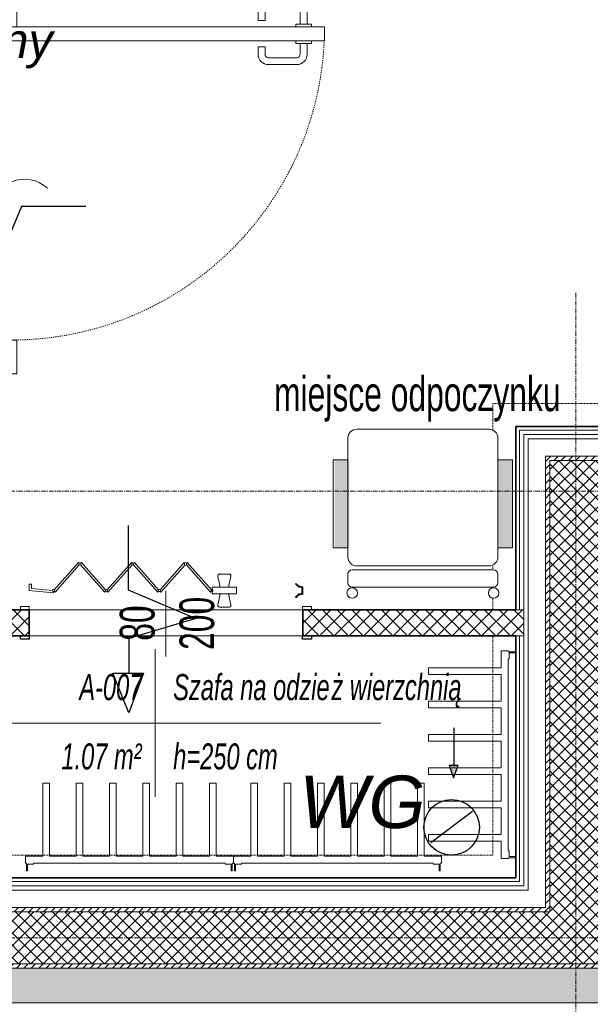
# Model space of a CAD drawing. Header units: millimetres. Extents: x -37728 to 44100, y 631619 to 691915.
# Tile 209 of 256: x 20195 to 21838, y 655090 to 657925. Entities that reach past the tile are written whole.
import ezdxf
from ezdxf.lldxf.tags import DXFTag

# ---------------------------------------------------------------- set-up
doc = ezdxf.new("R2010")
doc.units = ezdxf.units.MM
for name, pattern in [('__FK_przerywana', [0.32004, 0.16002, -0.16002]), ('Kreska', [0.635, 0.3175, -0.3175]), ('Linia siatki', [2.2225, 1.27, -0.3175, 0.3175, -0.3175])]:
    doc.linetypes.add(name, pattern=pattern)
doc.layers.add('_XREF', color=7, linetype='Continuous')
doc.layers.add('IS_Text_Konstrukcji', color=7, linetype='Continuous')
for name, color, linetype, lineweight in [('A-AREA-IDEN', 252, 'Continuous', 5), ('A-DETL-GENF', 252, 'Continuous', 5), ('A-DETL-MBND', 252, 'Continuous', 5), ('A-DETL-THIN', 252, 'Continuous', 5), ('A-DOOR', 252, 'Continuous', 5), ('A-DOOR-FRAM', 252, 'Continuous', 25), ('A-DOOR-HDLN', 252, 'Kreska', 5), ('A-DOOR-IDEN', 252, 'Continuous', 5), ('A-GENM', 252, 'Continuous', 5), ('A-WALL', 252, 'Continuous', 35), ('A-WALL-PATT', 252, 'Continuous', 35), ('I-FURN', 252, 'Continuous', 5), ('I-FURN-IDEN', 252, 'Continuous', 5), ('I-WALL', 252, 'Continuous', 5), ('ins-wentylacja_wywiew', 16, 'Continuous', 30), ('ins_wentylacja nawiew', 94, 'Continuous', 30), ('ins_wentylacja wywiew', 16, 'Continuous', 30), ('S-GRID', 252, 'Continuous', 5)]:
    doc.layers.add(name, color=color, linetype=linetype, lineweight=lineweight)
doc.styles.add('Arial Narrow_1', font='ARIALN.TTF', dxfattribs={"width": 0.8, "height": 10})
doc.styles.add('Arial_I_1', font='ariali.ttf', dxfattribs={"width": 0.65, "height": 7.5})
doc.styles.get("Standard").update_dxf_attribs({"font": 'arial.ttf'})
tags = doc.linetypes.add('SOLID', pattern=[10, 10, 0]).pattern_tags.tags
tags[6:7] = [DXFTag(74, 4), DXFTag(75, 0), DXFTag(340, '0'), DXFTag(46, 0.0), DXFTag(50, 0.0), DXFTag(44, 0.0), DXFTag(45, 0.0)]
tags[4:5] = [DXFTag(74, 4), DXFTag(75, 0), DXFTag(340, '0'), DXFTag(46, 0.0), DXFTag(50, 0.0), DXFTag(44, 0.0), DXFTag(45, 0.0)]
pattern_1 = [(45, (-64249.1606, -65444.3874), (-1.060660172, 1.060660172), [])]
pattern_2 = [(45, (-64249.1606, -65444.3874), (-1.76776695, 1.76776695), []), (135, (-64249.1606, -65444.3874), (-1.76776695, -1.76776695), [])]

# ---------------------------------------------------------------- blocks, each defined once
blk = doc.blocks.new('Drz Drzwi pełne x1 ___regulowane - Dd - W - łazienkowe - 97_6 x 203_7 _90 x 200_-9243504-__-00_00 Przyziemie PB')
at = {"layer": 'A-DOOR', "color": 252}
for p, q in [((-45.1, 97.7), (-41.1, 97.7)), ((-45.1, 97.7), (-45.1, 9.1)), ((-41.1, 97.7), (-41.1, 7.5)), ((-45.9, 93.95), (-45.1, 93.95)), ((-45.9, 89.45), (-45.9, 93.95)), ((-40.3, 93.95), (-41.1, 93.95)), ((-40.3, 89.45), (-40.3, 93.95)), ((-45.9, 92.7), (-49, 92.7)), ((-40.3, 92.7), (-37.2, 92.7)), ((-52, 81.56), (-52, 89.7)), ((-50, 81.56), (-50, 89.7)), ((-45.9, 90.7), (-49, 90.7)), ((-45.1, 89.45), (-45.9, 89.45)), ((-41.1, 89.45), (-40.3, 89.45)), ((-40.3, 90.7), (-37.2, 90.7)), ((-36.2, 81.56), (-36.2, 89.7)), ((-34.2, 81.56), (-34.2, 89.7)), ((-46.9, 80.56), (-49, 80.56)), ((-46.9, 78.56), (-46.9, 80.56)), ((-39.3, 78.56), (-39.3, 80.56)), ((-39.3, 80.56), (-37.2, 80.56)), ((-46.9, 78.56), (-49, 78.56)), ((-39.3, 78.56), (-37.2, 78.56)), ((-45.1, 9.1), (-54.8, 9.1)), ((-54.8, 9.1), (-54.8, 7.5)), ((-45.1, -9.1), (-45.1, 9.1)), ((54.8, 9.1), (45.1, 9.1)), ((45.1, 9.1), (45.1, -9.1)), ((54.8, 7.5), (54.8, 9.1)), ((-54.8, 7.5), (-47.3, 7.5)), ((-47.3, 7.5), (-47.3, -7.5)), ((-41.1, 7.5), (-45.1, 7.5)), ((-20.27, 7.5), (21.73, 7.5)), ((47.3, 7.5), (54.8, 7.5)), ((47.3, -7.5), (47.3, 7.5)), ((-20.27, 5.5), (21.73, 5.5)), ((-0.54, 0.52), (-1.4, -4.91)), ((3.96, -3.67), (-1.4, -4.91)), ((-47.3, -7.5), (-54.8, -7.5)), ((-54.8, -7.5), (-54.8, -9.1)), ((54.8, -7.5), (47.3, -7.5)), ((54.8, -9.1), (54.8, -7.5)), ((-54.8, -9.1), (-45.1, -9.1)), ((45.1, -9.1), (54.8, -9.1))]:
    blk.add_line(p, q, dxfattribs=at)
for centre, radius, start, end in [((-49, 89.7), 3, 90, 180), ((-37.2, 89.7), 3, 360, 90), ((-49, 89.7), 1, 90, 180), ((-37.2, 89.7), 1, 0, 90), ((-49, 81.56), 3, 180, 270), ((-49, 81.56), 1, 180, 270), ((-37.2, 81.56), 3, 270, 0), ((-37.2, 81.56), 1, 270, 0), ((8.57, 11.24), 9.79, 137.0478, 202.456), ((-8.57, 1.76), 9.79, 317.0478, 22.456)]:
    blk.add_arc(centre, radius, start, end, dxfattribs=at)
at = {"layer": 'A-DOOR-HDLN', "color": 252}
for start, end in [(82.5, 90), (75, 82.5), (0, 75)]:
    blk.add_arc((-45.1, 7.5), 90.2, start, end, dxfattribs=at)
blk = doc.blocks.new('Lekolar_Wille-Boot-list-60-cm - Default-9124182-__-00_00 Przyziemie PB')
at = {"layer": 'A-DETL-GENF', "color": 252}
for p, q in [((-29.65, 12.6), (-29.35, 12.6)), ((-29.65, 10.4), (-29.65, 12.6)), ((-29.35, 12.6), (-29.35, 10.7)), ((29.37, 12.6), (29.67, 12.6)), ((29.37, 10.7), (29.37, 12.6)), ((29.67, 12.6), (29.67, 10.4)), ((-29.95, 8.4), (-29.95, 10.4)), ((-29.95, 10.4), (-29.65, 10.4)), ((-29.35, 10.7), (-27.63, 10.7)), ((-27.63, 10.7), (-27.63, 10.4)), ((-27.63, 10.4), (27.65, 10.4)), ((27.65, 10.7), (29.37, 10.7)), ((27.65, 10.4), (27.65, 10.7)), ((29.67, 10.4), (29.95, 10.4)), ((29.95, 10.4), (29.95, 8.4)), ((-24.98, 8.4), (-29.95, 8.4)), ((-24.98, -12.6), (-24.98, 8.4)), ((-23.07, 8.4), (-23.07, -12.6)), ((-15.39, 8.4), (-23.07, 8.4)), ((-15.39, -12.6), (-15.39, 8.4)), ((-13.48, 8.4), (-13.48, -12.6)), ((-5.78, 8.4), (-13.48, 8.4)), ((-5.78, -12.6), (-5.78, 8.4)), ((-3.87, 8.4), (-3.87, -12.6)), ((3.82, 8.4), (-3.87, 8.4)), ((3.82, -12.6), (3.82, 8.4)), ((5.73, 8.4), (5.73, -12.6)), ((13.42, 8.4), (5.73, 8.4)), ((13.42, -12.6), (13.42, 8.4)), ((15.32, 8.4), (15.32, -12.6)), ((23.03, 8.4), (15.32, 8.4)), ((23.03, -12.6), (23.03, 8.4)), ((24.93, 8.4), (24.93, -12.6)), ((29.95, 8.4), (24.93, 8.4)), ((-23.07, -12.6), (-24.98, -12.6)), ((-13.48, -12.6), (-15.39, -12.6)), ((-3.87, -12.6), (-5.78, -12.6)), ((5.73, -12.6), (3.82, -12.6)), ((15.32, -12.6), (13.42, -12.6)), ((24.93, -12.6), (23.03, -12.6))]:
    blk.add_line(p, q, dxfattribs=at)
blk = doc.blocks.new('Lekolar_Wille-Boot-list-60-cm - Default-V7-__-00_00 Przyziemie PB')
at = {"layer": 'A-DETL-GENF', "color": 252}
for p, q in [((-29.65, 10.4), (-29.65, 12.6)), ((-29.35, 12.6), (-29.35, 10.7)), ((29.37, 10.7), (29.37, 12.6)), ((29.67, 12.6), (29.67, 10.4)), ((-29.95, 8.4), (-29.95, 10.4)), ((-29.95, 10.4), (-29.65, 10.4)), ((-29.35, 10.7), (-27.63, 10.7)), ((-27.63, 10.7), (-27.63, 10.4)), ((-27.63, 10.4), (27.65, 10.4)), ((27.65, 10.7), (29.37, 10.7)), ((27.65, 10.4), (27.65, 10.7)), ((29.67, 10.4), (29.95, 10.4)), ((29.95, 10.4), (29.95, 8.4)), ((-24.98, 8.4), (-29.95, 8.4)), ((-24.98, -12.6), (-24.98, 8.4)), ((-23.07, 8.4), (-23.07, -12.6)), ((-15.39, 8.4), (-23.07, 8.4)), ((-15.39, -12.6), (-15.39, 8.4)), ((-13.48, 8.4), (-13.48, -12.6)), ((-5.78, 8.4), (-13.48, 8.4)), ((-5.78, -12.6), (-5.78, 8.4)), ((-3.87, 8.4), (-3.87, -12.6)), ((3.82, 8.4), (-3.87, 8.4)), ((3.82, -12.6), (3.82, 8.4)), ((5.73, 8.4), (5.73, -12.6)), ((13.42, 8.4), (5.73, 8.4)), ((13.42, -12.6), (13.42, 8.4)), ((15.32, 8.4), (15.32, -12.6)), ((23.03, 8.4), (15.32, 8.4)), ((23.03, -12.6), (23.03, 8.4)), ((24.93, 8.4), (24.93, -12.6)), ((29.95, 8.4), (24.93, 8.4)), ((-23.07, -12.6), (-24.98, -12.6)), ((-13.48, -12.6), (-15.39, -12.6)), ((-3.87, -12.6), (-5.78, -12.6)), ((5.73, -12.6), (3.82, -12.6)), ((15.32, -12.6), (13.42, -12.6)), ((24.93, -12.6), (23.03, -12.6))]:
    blk.add_line(p, q, dxfattribs=at)
blk = doc.blocks.new('M_Krzesło Breuera - M_Krzesło Breuera-7854098-__-00_00 Przyziemie PB')
at = {"layer": 'I-FURN', "color": 252}
for p, q in [((19.05, 24.13), (-19.05, 24.13)), ((-21.59, 21.59), (-21.59, 15.33)), ((21.59, 15.33), (21.59, 21.59)), ((-21.59, -10.06), (-21.59, -12.7)), ((21.59, -12.7), (21.59, -10.06)), ((20.32, -16.35), (-20.32, -16.35)), ((-19.05, -15.24), (19.05, -15.24)), ((-21.59, -17.62), (-21.59, -20.08)), ((21.59, -20.08), (21.59, -17.62)), ((-20.32, -21.35), (20.32, -21.35))]:
    blk.add_line(p, q, dxfattribs=at)
for centre, radius, start, end in [((-19.05, 21.59), 2.54, 90, 180), ((19.05, 21.59), 2.54, 0, 90), ((-19.05, -12.7), 2.54, 180, 270), ((19.05, -12.7), 2.54, 270, 360), ((-20.32, -17.62), 1.27, 90, 180), ((20.32, -17.62), 1.27, 360, 90), ((-20.35, -23.06), 1.51, 360, 180), ((-20.32, -20.08), 1.27, 180, 270), ((20.37, -23.06), 1.51, 360, 180), ((20.32, -20.08), 1.27, 270, 360), ((-20.35, -23.06), 1.51, 180, 360), ((20.37, -23.06), 1.51, 180, 360)]:
    blk.add_arc(centre, radius, start, end, dxfattribs=at)
blk = doc.blocks.new('Door-Accordion-Woodfold-Series_240 - Height 8_ 0_ - Single-9271002-__-00_00 Przyziemie PB')
at = {"layer": 'A-DOOR', "color": 252}
for p, q in [((-35.36, 17.35), (-42.33, 9.51)), ((-35.14, 17.13), (-35.36, 17.35)), ((-34.48, 17.34), (-34.7, 17.11)), ((-27.53, 9.49), (-34.48, 17.34)), ((-20.12, 17.35), (-27.09, 9.51)), ((-19.9, 17.13), (-20.12, 17.35)), ((-19.24, 17.34), (-19.46, 17.11)), ((-12.29, 9.49), (-19.24, 17.34)), ((-4.88, 17.35), (-11.85, 9.51)), ((-4.66, 17.13), (-4.88, 17.35)), ((-4, 17.34), (-4.22, 17.11)), ((2.95, 9.49), (-4, 17.34)), ((-42.1, 8.82), (-35.14, 16.66)), ((-34.72, 16.65), (-27.76, 8.79)), ((-26.86, 8.82), (-19.9, 16.66)), ((-19.48, 16.65), (-12.52, 8.79)), ((-11.62, 8.82), (-4.66, 16.66)), ((-4.24, 16.65), (2.72, 8.79)), ((4.78, 13.37), (5.48, 10.22)), ((8.03, 14.03), (5.31, 14.03)), ((7.85, 10.22), (8.56, 13.37)), ((-49.53, 11.15), (-49.53, 9.28)), ((-48.89, 11.15), (-49.53, 11.15)), ((-49.53, 9.28), (-42.55, 8.61)), ((-48.89, 9.85), (-48.89, 11.15)), ((-42.86, 9.27), (-48.89, 9.85)), ((-42.55, 8.61), (-42.55, 8.95)), ((-42.32, 9.04), (-42.1, 8.82)), ((-27.76, 8.79), (-27.52, 9.03)), ((-27.08, 9.04), (-26.86, 8.82)), ((-12.52, 8.79), (-12.28, 9.03)), ((-11.84, 9.04), (-11.62, 8.82)), ((2.72, 8.79), (2.96, 9.03)), ((5.4, 10.6), (5.4, 10.22)), ((7.94, 10.22), (7.94, 10.6)), ((5.48, 8.31), (4.78, 5.17)), ((5.4, 8.31), (5.4, 7.94)), ((8.56, 5.17), (7.85, 8.31)), ((7.94, 7.94), (7.94, 8.31)), ((-52.07, 3.75), (-52.07, 4.7)), ((-52.07, 4.7), (-49.53, 4.7)), ((-49.53, 3.75), (-52.07, 3.75)), ((-49.53, 4.7), (-49.53, 3.75)), ((5.31, 4.5), (8.03, 4.5)), ((29.21, 3.75), (29.21, 4.7)), ((29.21, 4.7), (31.75, 4.7)), ((31.75, 3.75), (29.21, 3.75)), ((31.75, 4.7), (31.75, 3.75))]:
    blk.add_line(p, q, dxfattribs=at)
for centre, radius, start, end in [((-34.93, 16.89), 0.318, 0, 180), ((-34.93, 16.89), 0.318, 145.085, 226.2797), ((-34.93, 16.89), 0.317, 45, 120), ((-34.93, 16.89), 0.317, 324.6986, 31.6164), ((-19.69, 16.89), 0.318, 0, 180), ((-19.69, 16.89), 0.318, 145.085, 226.2797), ((-19.69, 16.89), 0.317, 45, 120), ((-19.69, 16.89), 0.317, 324.6986, 31.6164), ((-4.45, 16.89), 0.318, 0, 180), ((-4.45, 16.89), 0.318, 145.085, 226.2797), ((-4.45, 16.89), 0.317, 45, 120), ((-4.45, 16.89), 0.318, 324.6986, 31.6164), ((-34.93, 16.89), 0.318, 172.1499, 185.6823), ((-34.93, 16.89), 0.318, 180, 360), ((-34.93, 16.89), 0.317, 226.1565, 300), ((-34.93, 16.89), 0.318, 351.4657, 4.8493), ((-19.69, 16.89), 0.317, 172.1499, 185.6823), ((-19.69, 16.89), 0.317, 180, 360), ((-19.69, 16.89), 0.318, 226.1565, 300), ((-19.69, 16.89), 0.317, 351.4657, 4.8493), ((-4.45, 16.89), 0.318, 172.1499, 185.6823), ((-4.45, 16.89), 0.318, 180, 360), ((-4.45, 16.89), 0.317, 226.1565, 300), ((-4.45, 16.89), 0.318, 351.4657, 4.8493), ((5.31, 13.49), 0.543, 90, 192.6596), ((5.31, 13.49), 0.543, 163.3283, 192.6596), ((5.31, 13.49), 0.543, 90, 119.3313), ((8.03, 13.49), 0.543, 347.3404, 90), ((8.03, 13.49), 0.543, 2.0061, 60.6687), ((-42.55, 9.27), 0.318, 0, 180), ((-42.55, 9.27), 0.318, 180, 360), ((-42.55, 9.27), 0.318, 180.0476, 270), ((-42.55, 9.27), 0.317, 60, 165), ((-42.55, 9.27), 0.317, 210.0347, 225), ((-42.55, 9.27), 0.318, 210.0317, 225.0238), ((-42.55, 9.27), 0.317, 285, 315), ((-42.54, 9.27), 0.318, 315, 35.0284), ((-42.54, 9.27), 0.318, 355.0142, 8.3523), ((-27.31, 9.27), 0.318, 0, 180), ((-27.31, 9.27), 0.317, 0, 180), ((-27.31, 9.27), 0.318, 175.0175, 215.0358), ((-27.31, 9.27), 0.318, 175.0175, 188.357), ((-27.31, 9.27), 0.318, 180, 360), ((-27.31, 9.27), 0.318, 180, 360), ((-27.31, 9.27), 0.318, 120, 134.9993), ((-27.31, 9.27), 0.318, 120, 134.9993), ((-27.31, 9.27), 0.318, 240, 270), ((-27.31, 9.27), 0.318, 240, 270), ((-27.31, 9.27), 0.317, 60, 105), ((-27.31, 9.27), 0.317, 60, 105), ((-27.31, 9.27), 0.318, 285, 315), ((-27.31, 9.27), 0.318, 285, 315), ((-27.3, 9.27), 0.317, 328.3381, 35.0284), ((-27.3, 9.27), 0.318, 355.0142, 8.3523), ((-12.07, 9.27), 0.317, 0, 180), ((-12.07, 9.27), 0.318, 0, 180), ((-12.07, 9.27), 0.318, 175.0175, 215.0358), ((-12.07, 9.27), 0.317, 175.0175, 188.357), ((-12.07, 9.27), 0.318, 180, 360), ((-12.07, 9.27), 0.318, 180, 360), ((-12.07, 9.27), 0.317, 120, 134.9993), ((-12.07, 9.27), 0.317, 120, 134.9993), ((-12.07, 9.27), 0.318, 240, 270), ((-12.07, 9.27), 0.318, 240, 270), ((-12.07, 9.27), 0.317, 60, 105), ((-12.07, 9.27), 0.317, 60, 105), ((-12.07, 9.27), 0.317, 285, 315), ((-12.07, 9.27), 0.318, 285, 315), ((-12.06, 9.27), 0.317, 328.3381, 35.0284), ((-12.06, 9.27), 0.317, 355.0142, 8.3523), ((3.17, 9.27), 0.318, 0, 180), ((3.17, 9.27), 0.318, 161.6781, 215.0358), ((3.17, 9.27), 0.318, 161.6781, 188.357), ((3.17, 9.27), 0.318, 165, 180), ((3.17, 9.27), 0.317, 180, 360), ((3.17, 9.27), 0.317, 120, 134.9993), ((3.17, 9.27), 0.318, 240, 270), ((3.17, 9.27), 0.318, 90, 105), ((5.31, 5.05), 0.543, 167.3404, 270), ((5.31, 5.05), 0.543, 196.6717, 255.3343), ((8.03, 5.05), 0.543, 270, 12.6596), ((8.03, 5.05), 0.543, 284.6657, 12.6596)]:
    blk.add_arc(centre, radius, start, end, dxfattribs=at)
at = {"layer": 'A-DOOR-FRAM', "color": 252}
for p, q in [((27.15, 11.22), (27.26, 11.33)), ((28.15, 10.22), (27.15, 11.22)), ((29.05, 10.22), (28.15, 10.22)), ((29.05, 8.31), (29.05, 10.22)), ((29.21, 10.38), (29.21, 8.16)), ((27.15, 7.32), (28.15, 8.31)), ((27.26, 7.2), (27.15, 7.32)), ((28.15, 8.31), (29.05, 8.31)), ((-52.07, -4.7), (-52.07, -3.75)), ((-52.07, -3.75), (-49.53, -3.75)), ((-49.53, -4.7), (-52.07, -4.7)), ((-49.53, -3.75), (-49.53, -4.7)), ((29.21, -4.7), (29.21, -3.75)), ((29.21, -3.75), (31.75, -3.75)), ((31.75, -4.7), (29.21, -4.7)), ((31.75, -3.75), (31.75, -4.7))]:
    blk.add_line(p, q, dxfattribs=at)
for centre, start, end in [((29.21, 12.85), 217.9672, 270), ((29.21, 5.68), 90, 142.0328)]:
    blk.add_arc(centre, 2.48, start, end, dxfattribs=at)
at = {"layer": 'A-GENM', "color": 252}
for p, q in [((3.17, 10.22), (10.16, 10.22)), ((3.17, 8.31), (3.17, 10.22)), ((10.16, 10.22), (10.16, 8.31)), ((10.16, 8.31), (3.17, 8.31))]:
    blk.add_line(p, q, dxfattribs=at)
blk = doc.blocks.new('METKA_POMIESZCZENIA PB NL Lubin - Rozbudowana - z ramką-8603349-__-00_00 Przyziemie PB')
at = {"layer": 'A-AREA-IDEN', "color": 252}
for p, q in [((0, 0.425), (0, 0)), ((-1, 0), (1.3, 0)), ((0, 0), (0, -0.425))]:
    blk.add_line(p, q, dxfattribs=at)
blk = doc.blocks.new('ODr Oznaczenie drzwi ___FK_4_0 - pb-5810492-__-00_00 Przyziemie PB')
at = {"layer": 'A-DOOR-IDEN', "color": 252}
blk.add_line((0, -0.1939), (0, 0.1834), dxfattribs=at)
blk = doc.blocks.new('A$C4e31ac75')
at = {"layer": 'A-DETL-GENF'}
h = blk.add_hatch(color=256, dxfattribs=at)
h.paths.add_polyline_path([(-810.81, 112.3), (-806.6, 112.3), (-806.6, 137.69), (-810.81, 137.69), (-810.81, 115.07)])
h.paths.add_polyline_path([(-759.6, 112.3), (-759.6, 137.69), (-763.8, 137.69), (-763.79, 112.3), (-761.15, 112.3)])
at = {"layer": 'A-WALL-PATT', "lineweight": 5}
h = blk.add_hatch(dxfattribs=at)
h.set_pattern_fill('FP_8', color=256, style=0, pattern_type=2)
h.set_pattern_definition(pattern_1)
h.paths.add_polyline_path([(-748.85, 7.5), (-748.85, 138.75), (-750.1, 138.75), (-750.1, 7.5)])
h = blk.add_hatch(dxfattribs=at)
h.set_pattern_fill('FP_8', color=256, style=0, pattern_type=2)
h.set_pattern_definition(pattern_1)
h.paths.add_polyline_path([(-483.34, 137.5), (-449.05, 137.5), (-449.05, 138.75), (-501.95, 138.75), (-501.95, 137.5), (-486.91, 137.5)])
h.paths.add_polyline_path([(-732.6, 137.5), (-695.95, 137.5), (-695.95, 138.75), (-748.85, 138.75), (-748.85, 137.5), (-733.85, 137.5)])
h = blk.add_hatch(dxfattribs=at)
h.set_pattern_fill('FP_9', color=256, style=0, pattern_type=2)
h.set_pattern_definition(pattern_2)
h.paths.add_polyline_path([(-735.64, -7.5), (-733.85, -7.5), (-733.85, 137.5), (-748.85, 137.5), (-748.85, -7.5), (-748.14, -7.5)])
h = blk.add_hatch(dxfattribs=at)
h.set_pattern_fill('FP_11', color=256, style=0, pattern_type=2)
h.set_pattern_definition([(45, (-64249.1606, -65444.3874), (-2.12132034, 2.12132034), []), (135, (-64249.1606, -65444.3874), (-2.12132034, -2.12132034), [])])
h.paths.add_polyline_path([(-756.35, 87), (-756.35, 94.5), (-820, 94.5), (-820, 87), (-756.54, 87)])
h.paths.add_polyline_path([(-898.75, 87), (-898.75, 94.5), (-905.15, 94.5), (-905.15, 87)])
h = blk.add_hatch(dxfattribs=at)
h.set_pattern_fill('FP_8', color=256, style=0, pattern_type=2)
h.set_pattern_definition(pattern_1)
h.paths.add_polyline_path([(-961.31, 7.5), (-750.1, 7.5), (-750.1, 8.75), (-1077.4, 8.75), (-1077.4, 7.5), (-985.61, 7.5)])
h = blk.add_hatch(dxfattribs=at)
h.set_pattern_fill('FP_9', color=256, style=0, pattern_type=2)
h.set_pattern_definition(pattern_2)
h.paths.add_polyline_path([(-795.63, -7.5), (-748.85, -7.5), (-748.85, 7.5), (-1092.4, 7.5), (-1092.4, -7.5), (-807.33, -7.5)])
h = blk.add_hatch(dxfattribs=at)
h.set_pattern_fill('FP_8', color=256, style=0, pattern_type=2)
h.set_pattern_definition(pattern_1)
h.paths.add_polyline_path([(-890.62, -8.75), (-733.85, -8.75), (-733.85, -7.5), (-1093.65, -7.5), (-1093.65, -8.75), (-938.12, -8.75)])
h = blk.add_hatch(dxfattribs=at)
h.set_pattern_fill('FP_7', color=256, style=0, pattern_type=2)
h.set_pattern_definition([(0, (-64249.1606, -65444.3874), (2.381, 1.375), [1.587, -3.175]), (120, (-64249.1606, -65444.3874), (-2.38128493, 1.374506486), [1.587, -3.175]), (60, (-64249.1606, -65444.3874), (-0.00028493, 2.749506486), [0, -3.175, 1.587, 0])])
h.paths.add_polyline_path([(-902.5, -18.75), (-732.6, -18.75), (-732.6, -8.75), (-1103.65, -8.75), (-1103.65, -18.75), (-914.37, -18.75)])
at = {"layer": 'A-DETL-MBND', "linetype": '__FK_przerywana'}
for p, q in [((-765.2, 153.85), (-765.2, 146.21)), ((-432.7, 153.85), (-765.2, 153.85)), ((-765.2, 107.4), (-765.2, 106.01)), ((-765.2, 101.01), (-765.2, 100.79)), ((-765.2, 97.82), (-765.2, 94.5)), ((-765.2, 87), (-765.2, 23.85)), ((-765.2, 23.85), (-905.15, 23.85))]:
    blk.add_line(p, q, dxfattribs=at)
at = {"layer": 'A-DETL-THIN'}
for p, q in [((-811.17, 137.69), (-806.97, 137.69)), ((-811.17, 112.3), (-811.17, 137.69)), ((-806.97, 137.69), (-806.97, 112.3)), ((-763.8, 137.69), (-759.6, 137.69)), ((-763.8, 112.3), (-763.8, 137.69)), ((-759.6, 137.69), (-759.6, 112.3)), ((-806.97, 112.3), (-811.17, 112.3)), ((-759.6, 112.3), (-763.8, 112.3))]:
    blk.add_line(p, q, dxfattribs=at)
at = {"layer": 'A-WALL'}
for p, q in [((-758.6, 147.25), (-758.6, 94.5)), ((-695.95, 147.25), (-758.6, 147.25)), ((-758.6, 87), (-758.6, 17.25)), ((-758.6, 17.25), (-905.15, 17.25))]:
    blk.add_line(p, q, dxfattribs=at)
at = {"layer": 'A-WALL', "lineweight": 5}
for p, q in [((-757.6, 94.5), (-757.6, 146.25)), ((-757.6, 146.25), (-695.95, 146.25)), ((-756.35, 15), (-756.35, 145)), ((-756.35, 145), (-695.95, 145)), ((-755.1, 13.75), (-755.1, 143.75)), ((-755.1, 143.75), (-695.95, 143.75)), ((-750.1, 8.75), (-750.1, 138.75)), ((-750.1, 138.75), (-695.95, 138.75)), ((-748.85, 7.5), (-748.85, 137.5)), ((-748.85, 137.5), (-695.95, 137.5)), ((-756.35, 94.5), (-758.6, 94.5)), ((-756.35, 87), (-758.6, 87)), ((-757.6, 16.25), (-757.6, 87)), ((-1069.9, 15), (-756.35, 15)), ((-905.15, 16.25), (-757.6, 16.25)), ((-1071.15, 13.75), (-755.1, 13.75)), ((-750.1, 8.75), (-1076.15, 8.75)), ((-1077.4, 7.5), (-748.85, 7.5)), ((-733.85, -7.5), (-1092.4, -7.5)), ((-1093.65, -8.75), (-732.6, -8.75)), ((-1103.65, -18.75), (-722.6, -18.75))]:
    blk.add_line(p, q, dxfattribs=at)
at = {"layer": 'I-WALL', "lineweight": 35}
for p, q in [((-898.75, 94.5), (-905.15, 94.5)), ((-898.75, 87), (-898.75, 94.5)), ((-758.6, 94.5), (-820, 94.5)), ((-820, 94.5), (-820, 87)), ((-905.15, 87), (-898.75, 87)), ((-820, 87), (-758.6, 87))]:
    blk.add_line(p, q, dxfattribs=at)
at = {"layer": 'I-WALL'}
for p, q in [((-898.75, 94.5), (-820, 94.5)), ((-820, 87), (-898.75, 87))]:
    blk.add_line(p, q, dxfattribs=at)
at = {"layer": 'S-GRID', "linetype": 'Linia siatki'}
for p, q in [((-741.35, 185.71), (-741.35, -178.7)), ((-1273.08, 128.67), (156.7, 128.67)), ((-1273.08, 0), (156.7, 0))]:
    blk.add_line(p, q, dxfattribs=at)
at = {"layer": 'A-AREA-IDEN', "xscale": 49.99999999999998, "yscale": 49.99999999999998, "zscale": 49.99999999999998}
blk.add_blockref('METKA_POMIESZCZENIA PB NL Lubin - Rozbudowana - z ramką-8603349-__-00_00 Przyziemie PB', (-862.51, 61.84), dxfattribs=at)
at = {"layer": 'A-DOOR', "rotation": 270}
blk.add_blockref('Drz Drzwi pełne x1 ___regulowane - Dd - W - łazienkowe - 97_6 x 203_7 _90 x 200_-9243504-__-00_00 Przyziemie PB', (-911.4, 217.27), dxfattribs=at)
at = {"layer": 'A-DOOR'}
blk.add_blockref('Door-Accordion-Woodfold-Series_240 - Height 8_ 0_ - Single-9271002-__-00_00 Przyziemie PB', (-849.22, 90.75), dxfattribs=at)
at = {"layer": 'A-DOOR-IDEN', "xscale": 49.99999999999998, "yscale": 49.99999999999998, "zscale": 49.99999999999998}
blk.add_blockref('ODr Oznaczenie drzwi ___FK_4_0 - pb-5810492-__-00_00 Przyziemie PB', (-859.38, 90.75), dxfattribs=at)
at = {"layer": 'A-GENM'}
for name, p, rotation in [('Lekolar_Wille-Boot-list-60-cm - Default-V7-__-00_00 Przyziemie PB', (-771.2, 52.75), 269.9999999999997), ('Lekolar_Wille-Boot-list-60-cm - Default-9124182-__-00_00 Przyziemie PB', (-869.91, 31.9), 180), ('Lekolar_Wille-Boot-list-60-cm - Default-9124182-__-00_00 Przyziemie PB', (-810.01, 31.9), 180)]:
    blk.add_blockref(name, p, dxfattribs=dict(at, rotation=rotation))
at = {"layer": 'I-FURN'}
blk.add_blockref('M_Krzesło Breuera - M_Krzesło Breuera-7854098-__-00_00 Przyziemie PB', (-785.38, 122.36), dxfattribs=at)
at = {"layer": 'A-AREA-IDEN', "char_height": 7.5, "attachment_point": 1, "style": 'Arial_I_1'}
for s, insert, width in [('Szafa na odzie', (-857.29, 75.95), 55.2363), ('ż wierzchnią', (-811.72, 75.95), 46.1171), ('A-007', (-884.33, 75.95), 22.4072), ('1.07 m²', (-889.49, 55.99), 28.6603), ('h=250 cm', (-857.29, 55.99), 37.2584)]:
    blk.add_mtext(s, dxfattribs=dict(at, insert=insert, width=width))
at = {"layer": 'A-DOOR-IDEN', "insert": (-919.72, 213.38), "char_height": 10, "width": 19.2405, "attachment_point": 1, "style": 'Arial Narrow_1'}
blk.add_mtext('200', dxfattribs=at)
at = {"layer": 'A-DOOR-IDEN', "char_height": 10, "attachment_point": 1, "rotation": 90, "style": 'Arial Narrow_1'}
for s, insert, width in [('200', (-855.49, 82.91), 19.2405), ('80', (-872.68, 85.55), 12.827)]:
    blk.add_mtext(s, dxfattribs=dict(at, insert=insert, width=width))
at = {"layer": 'I-FURN-IDEN', "insert": (-828.25, 161.69), "char_height": 10, "width": 103.578, "attachment_point": 1, "style": 'Arial Narrow_1'}
blk.add_mtext('miejsce odpoczynku', dxfattribs=at)

msp = doc.modelspace()

# ---------------------------------------------------------------- block references
at = {"layer": '_XREF', "xscale": 10, "yscale": 10, "zscale": 10}
msp.add_blockref('A$C4e31ac75', (29209.5, 655281.1), dxfattribs=at)

# ---------------------------------------------------------------- next in the draw order: hatches: boundary and pattern name
at = {"layer": 'ins-wentylacja_wywiew'}
h = msp.add_hatch(color=256, dxfattribs=at)
h.paths.add_polyline_path([(21444, 655741.4), (21457.7, 655777.4), (21444, 655777.4)])
h.paths.add_polyline_path([(21444, 655741.4), (21444, 655777.4), (21431.3, 655777.4)])

# ---------------------------------------------------------------- next in the draw order: linework, layer by layer
msp.add_line((21444.4, 655886, 3258.4), (21444.4, 655774.2, 3258.4), dxfattribs=at)
msp.add_lwpolyline([(21444, 655741.4), (21457.7, 655777.4), (21431.3, 655777.4)], close=True, dxfattribs=at)
at = {"layer": 'ins_wentylacja nawiew'}
for points in [[(20385.1, 657387.7), (20200.1, 657387.7), (20117.9, 657193.2), (20059.5, 657386.2), (19959.8, 657386.2), (19959.8, 657343.4), (19845.9, 657386.2), (19959.8, 657432), (19959.8, 657386.2)], [(20507, 656468.4), (20507, 656283.4), (20701.6, 656201.2), (20508.6, 656142.8), (20508.6, 656043.1), (20551.3, 656043.1), (20508.6, 655929.2), (20462.7, 656043.1), (20508.6, 656043.1)]]:
    msp.add_lwpolyline(points, dxfattribs=at)
at = {"layer": 'ins_wentylacja wywiew'}
msp.add_line((21498.2, 655644.6), (21378.6, 655554.2), dxfattribs=at)
msp.add_circle((21438.4, 655599.4), 80, dxfattribs=at)

# ---------------------------------------------------------------- next in the draw order: texts
at = {"layer": 'IS_Text_Konstrukcji', "linetype": 'SOLID', "insert": (19665, 657915.1), "char_height": 100, "width": 1801.465, "attachment_point": 2}
msp.add_mtext('{\\fArial|b0|i1|c238|p34;Grzejnik elektryczny \\P[500W] 230V}', dxfattribs=at)
at = {"layer": 'IS_Text_Konstrukcji', "linetype": 'SOLID', "insert": (21181.4, 655748.3), "char_height": 151.2, "attachment_point": 2}
msp.add_mtext('{\\fArial|b0|i1|c238|p34;WG}', dxfattribs=at)

doc.saveas('drawing.dxf')
